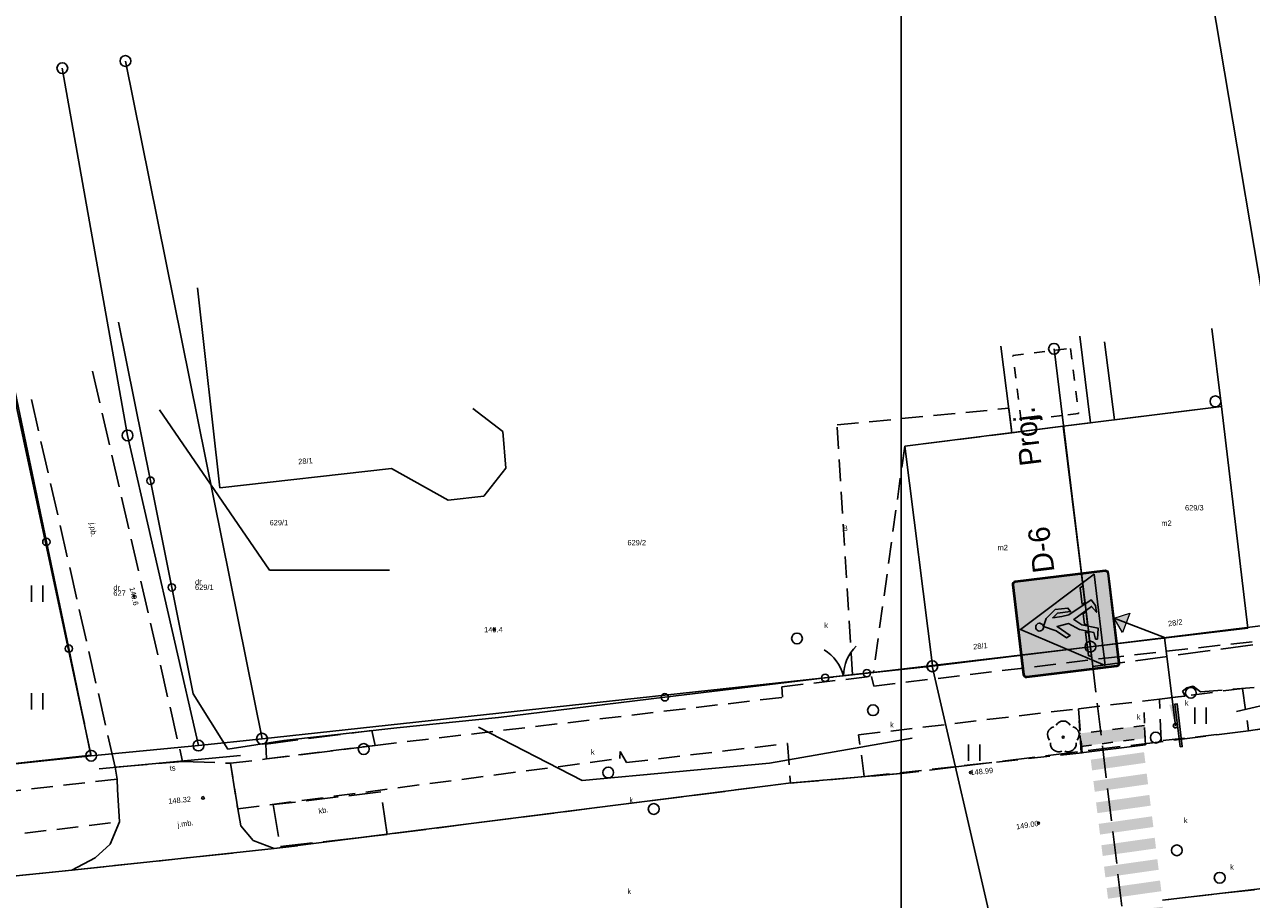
# Model space of a CAD drawing. Extents: x 7583285 to 7585126, y 6019995 to 6020809.
# Tile 35 of 54: x 7584259 to 7584315, y 6020701 to 6020741. Entities that reach past the tile are written whole.
import ezdxf
from ezdxf import colors
from ezdxf.entities.mleader import LeaderData, LeaderLine
from ezdxf.enums import TextEntityAlignment as Align
from ezdxf.math import Vec2, Vec3

# ---------------------------------------------------------------- set-up
doc = ezdxf.new("R2010")
doc.units = 0
doc.header["$MEASUREMENT"] = 0
for name, pattern in [('1_OTDI', [0]), ('1_OTKC', [1.5, 1, -0.5]), ('1_OTKJ', [2, 1.5, -0.5]), ('1_OTKK', [0]), ('1_OTKU', [2, 1.5, -0.5]), ('1_OTZI', [1.5, 1, -0.5]), ('1_OTZT', [1.5, 1, -0.5]), ('3', [1, 0.5, -0.5]), ('3_EGBU_A', [0]), ('3_EGBW', [0]), ('3_EGBW_W', [1, 0.5, -0.5]), ('4_SULO', [0]), ('4_SUPP_P', [2, 1.5, -0.5])]:
    doc.linetypes.add(name, pattern=pattern)
doc.layers.get('0').update_dxf_attribs({"linetype": 'CONTINUOUS', "lineweight": 5})
for name, color, linetype, lineweight in [('0 Krawężnik najazdowy', 6, 'CONTINUOUS', 30), ('0 obrzeże', 51, '3', 30), ('0 plytki integracyjne', 4, '3', 30), ('Dzialki', 3, 'CONTINUOUS', 25)]:
    doc.layers.add(name, color=color, linetype=linetype, lineweight=lineweight)
for name, color, linetype in [('0 ozn pionowe', 7, 'CONTINUOUS'), ('0 Ozn poziome', 7, 'CONTINUOUS'), ('EADTD_T_0', 216, 'CONTINUOUS'), ('EGBB_E_T_0', 7, 'CONTINUOUS'), ('EGBB_L_0', 36, '3_EGBU_A'), ('EGBE_L_1', 7, '3_EGBW'), ('EGBE_T_0', 7, 'CONTINUOUS'), ('Numery_dzialek', 7, 'CONTINUOUS'), ('Numery_uzytkow', 3, 'CONTINUOUS'), ('OTD_L_14', 7, '1_OTDI'), ('OTK_E_T_0', 7, 'CONTINUOUS'), ('OTK_E_T_3', 7, 'CONTINUOUS'), ('OTK_L_0', 7, '1_OTKJ'), ('OTK_L_1', 7, '1_OTKK'), ('OTK_L_2', 7, '1_OTKC'), ('OTK_L_4', 7, '1_OTKU'), ('OTO_L_0', 7, 'CONTINUOUS'), ('OTO_L_1', 7, 'CONTINUOUS'), ('OTR_T_0', 7, 'CONTINUOUS'), ('OTR_T_1', 7, 'CONTINUOUS'), ('OTZ_L_3', 7, '1_OTZT'), ('OTZ_T_0', 96, 'CONTINUOUS'), ('P_SUTP_L_0', 30, '4_SUPP_P'), ('Punkty', 7, 'CONTINUOUS'), ('SUGR_T_0', 52, 'CONTINUOUS'), ('SUK_E_T_4', 36, 'CONTINUOUS'), ('SUK_T_3', 36, 'CONTINUOUS'), ('SUL_L_1', 7, '4_SULO'), ('SUP_T_0', 7, 'CONTINUOUS'), ('SUTP_E_T_0', 30, 'CONTINUOUS')]:
    doc.layers.add(name, color=color, linetype=linetype)

# ---------------------------------------------------------------- blocks, each defined once
blk = doc.blocks.new('GRT')
at = {"linetype": 'Continuous'}
blk.add_circle((0, 0), 0.25, dxfattribs=at)
blk = doc.blocks.new('1_OTRN')
at = {"linetype": 'Continuous'}
blk.add_circle((0, 0), 0.045, dxfattribs=at)
blk = doc.blocks.new('1_OTRS')
at = {"linetype": 'Continuous'}
blk.add_circle((0, 0), 0.045, dxfattribs=at)
blk = doc.blocks.new('1_OTZL')
at = {"linetype": 'Continuous'}
blk.add_circle((0, 0), 0.045, dxfattribs=at)
for centre, start, end in [((0, 0.375), 30.1401, 149.8599), ((-0.357, 0.116), 102.1445, 221.86), ((0.357, 0.116), 318.14, 77.8555), ((-0.22, -0.303), 174.1482, 293.8542), ((0.22, -0.303), 246.1458, 5.8518)]:
    blk.add_arc(centre, 0.375, start, end, dxfattribs=at)
blk = doc.blocks.new('1_OTZT')
at = {"linetype": 'Continuous'}
for p, q in [((-0.2625, -0.375), (-0.2625, 0.375)), ((0.2625, -0.375), (0.2625, 0.375))]:
    blk.add_line(p, q, dxfattribs=at)
blk = doc.blocks.new('3_EGBP12_01')
at = {"linetype": 'Continuous'}
blk.add_circle((0, 0), 0.25, dxfattribs=at)
blk = doc.blocks.new('4_SUPS')
at = {"linetype": 'Continuous'}
blk.add_circle((0, 0), 0.0625, dxfattribs=at)
blk = doc.blocks.new('4_SUKS')
at = {"linetype": 'Continuous'}
blk.add_circle((0, 0), 0.25, dxfattribs=at)
blk = doc.blocks.new('4_SUPK')
at = {"linetype": 'Continuous'}
blk.add_circle((0, 0), 0.25, dxfattribs=at)
blk = doc.blocks.new('Słupek')
h = blk.add_hatch(color=256)
h.paths.add_polyline_path([(-50, -5), (0, -5), (50, -5), (50, -10), (-50, -10)])
h.paths.add_polyline_path([(5, 0, 1), (-5, 0, 1)])
at = {"color": 7}
blk.add_lwpolyline([(-50, -5), (50, -5), (50, -10), (-50, -10)], close=True, dxfattribs=at)
blk.add_circle((0, 0), 5, dxfattribs=at)
blk = doc.blocks.new('P_Opis_Pionowe')
for tag, p in [('Symbol', (0, 0)), ('Stan', (5, 0))]:
    blk.add_attdef(tag, p, '', height=1)
at = {"flags": 1}
for tag, p in [('Wielkość', (0, -1.2)), ('Odblaskowość', (0, -2.4)), ('Dodatkowe', (0, -3.6))]:
    blk.add_attdef(tag, p, '', height=1, dxfattribs=at)
blk = doc.blocks.new('Arrow')
blk.add_hatch(color=0).paths.add_polyline_path([(-0.16, -0.2), (0, 0), (0.16, -0.2)])
at = {"color": 0, "lineweight": -2}
blk.add_lwpolyline([(-0.16, -0.2), (0, 0), (0.16, -0.2)], close=True, dxfattribs=at)
blk = doc.blocks.new('D-6_')
at = {"true_color": 0x000000}
h = blk.add_hatch(color=18, dxfattribs=at)
h.dxf.hatch_style = 1
edge = h.paths.add_edge_path()
edge.add_line((-369, 382), (242, 993))
edge = h.paths.add_edge_path()
edge.add_line((-242, 255), (369, 866))
at = {"true_color": 0xffffff}
h = blk.add_hatch(color=7, dxfattribs=at)
h.dxf.hatch_style = 1
h.paths.add_polyline_path([(-450, 30, 0.414214), (-420, 0), (0, 0), (420, 0, 0.414214), (450, 30), (450, 870, 0.414214), (420, 900), (-420, 900, 0.414214), (-450, 870)])
h.paths.add_polyline_path([(-441, 30, 0.414214), (-420, 9), (420, 9, 0.414214), (441, 30), (441, 870, 0.414214), (420, 891), (-420, 891, 0.414214), (-441, 870)], flags=16)
h.paths.add_polyline_path([(-390, 240), (-390, 795), (-240, 795), (-240, 613), (90, 613), (90, 878), (293, 878), (293, 22), (90, 22), (90, 422), (-240, 422), (-240, 240)], flags=0)
h.paths.add_polyline_path([(-382, 248), (-382, 788), (-247, 788), (-247, 613), (-247, 248)], flags=0)
at = {"true_color": 0x1d1d1d}
h = blk.add_hatch(color=250, dxfattribs=at)
h.dxf.hatch_style = 1
h.paths.add_polyline_path([(-420, 9), (420, 9, 0.414214), (441, 30), (441, 870, 0.414214), (420, 891), (-420, 891, 0.414214), (-441, 870), (-441, 30, 0.414214)])
at = {"true_color": 0xffffff}
h = blk.add_hatch(color=7, dxfattribs=at)
h.dxf.hatch_style = 1
h.paths.add_polyline_path([(-426, 135), (0, 876), (426, 135)])
at = {"true_color": 0x000000}
h = blk.add_hatch(color=18, dxfattribs=at)
h.dxf.hatch_style = 1
h.paths.add_polyline_path([(-175, 195), (-175, 177), (-74, 158), (-27, 306), (31, 373), (133, 194), (73, 157), (135, 157), (195, 192), (79, 414), (72, 481), (72, 565), (108, 517), (108, 393), (144, 414), (144, 535), (72, 628), (0, 661), (-54, 547), (-128, 461), (-111, 424), (-14, 535), (0, 427), (-67, 333), (-110, 204)])
h.paths.add_polyline_path([(-331, 252), (-317, 279), (-97, 279), (-106, 252)])
h.paths.add_polyline_path([(36, 697, 2.414214), (0, 661, 0.414214)])
h.paths.add_polyline_path([(162, 279), (176, 252), (331, 252), (317, 279)])
h.paths.add_polyline_path([(-33, 252), (-24, 279), (72, 279), (88, 252)])
at = {"color": 7, "true_color": 0xffffff}
for points in [[(-420, 0), (420, 0, 0.414214), (450, 30), (450, 870, 0.414214), (420, 900), (-420, 900, 0.414214), (-450, 870), (-450, 30, 0.414214)], [(-420, 9), (420, 9, 0.414214), (441, 30), (441, 870, 0.414214), (420, 891), (-420, 891, 0.414214), (-441, 870), (-441, 30, 0.414214), (-420, 9)]]:
    blk.add_lwpolyline(points, format="xyb", close=True, dxfattribs=at)
blk.add_lwpolyline([(-426, 135), (0, 876), (426, 135)], close=True, dxfattribs=at)
at = {"color": 18, "true_color": 0x000000}
blk.add_lwpolyline([(36, 697, 2.414214), (0, 661, 0.414214)], format="xyb", close=True, dxfattribs=at)
for points in [[(-175, 195), (-175, 177), (-74, 158), (-27, 306), (31, 373), (133, 194), (73, 157), (135, 157), (195, 192), (79, 414), (72, 481), (72, 565), (108, 517), (108, 393), (144, 414), (144, 535), (72, 628), (0, 661), (-54, 547), (-128, 461), (-111, 424), (-14, 535), (0, 427), (-67, 333), (-110, 204)], [(-331, 252), (-317, 279), (-97, 279), (-106, 252)], [(-33, 252), (-24, 279), (72, 279), (88, 252)], [(162, 279), (176, 252), (331, 252), (317, 279)]]:
    blk.add_lwpolyline(points, close=True, dxfattribs=at)

msp = doc.modelspace()

# ---------------------------------------------------------------- hatches: boundary and pattern name
at = {"lineweight": 30}
h = msp.add_hatch(color=256, dxfattribs=at)
h.dxf.hatch_style = 1
h.set_gradient(color1=(255, 255, 127), color2=(239, 239, 119), one_color=1, tint=0.47)
h.paths.add_polyline_path([(7583780.111, 6020701.618), (7583783.726, 6020701.489), (7583783.726, 6020701.489), (7583783.726, 6020702.089), (7583779.648, 6020702.23), (7583779.629, 6020701.63)])
h.paths.add_polyline_path([(7584308.564, 6020707.89), (7584310.556, 6020708.14), (7584310.532, 6020708.739), (7584308.492, 6020708.484), (7584308.564, 6020707.89)])
h.paths.add_polyline_path([(7583779.62, 6020691.74), (7583779.62, 6020691.14), (7583783.62, 6020691.14), (7583783.62, 6020691.74)])
h.paths.add_polyline_path([(7584309.582, 6020699.502), (7584311.44, 6020699.733), (7584311.368, 6020700.323), (7584311.368, 6020700.323), (7584309.509, 6020700.096), (7584309.582, 6020699.502)])
h.paths.add_polyline_path([(7584307.605, 6020707.769), (7584308.564, 6020707.89), (7584308.492, 6020708.484), (7584307.555, 6020708.367)])
h.paths.add_polyline_path([(7584308.926, 6020700.025), (7584308.999, 6020699.43), (7584309.582, 6020699.502), (7584309.509, 6020700.096)])
at = {"layer": '0 Ozn poziome', "lineweight": 25}
for points in [[(7584310.509, 6020707.496), (7584308.034, 6020707.146), (7584308.096, 6020706.65), (7584310.571, 6020707)], [(7584310.633, 6020706.504), (7584308.157, 6020706.153), (7584308.219, 6020705.657), (7584310.694, 6020706.008)], [(7584310.756, 6020705.511), (7584308.281, 6020705.161), (7584308.342, 6020704.665), (7584310.818, 6020705.015)], [(7584310.879, 6020704.519), (7584308.404, 6020704.168), (7584308.466, 6020703.672), (7584310.941, 6020704.023)], [(7584311.003, 6020703.526), (7584308.527, 6020703.176), (7584308.589, 6020702.68), (7584311.064, 6020703.03)], [(7584311.126, 6020702.534), (7584308.651, 6020702.183), (7584308.713, 6020701.687), (7584311.188, 6020702.038)], [(7584311.25, 6020701.541), (7584308.774, 6020701.191), (7584308.836, 6020700.695), (7584311.311, 6020701.045)]]:
    msp.add_hatch(color=256, dxfattribs=at).paths.add_polyline_path(points)

# ---------------------------------------------------------------- linework, layer by layer
at = {"lineweight": 9}
for points in [[(7584299.239, 6020643.695), (7584089.239, 6020643.695), (7584089.239, 6020792.195), (7584299.239, 6020792.195), (7584299.239, 6020643.695)], [(7584509.239, 6020643.695), (7584299.239, 6020643.695), (7584299.239, 6020792.195), (7584509.239, 6020792.195), (7584509.239, 6020643.695)]]:
    msp.add_lwpolyline(points, dxfattribs=at)
at = {"layer": '0 Krawężnik najazdowy', "lineweight": 30}
msp.add_line((7584310.569, 6020707.836), (7584307.592, 6020707.466), dxfattribs=at)
at = {"layer": '0 obrzeże', "lineweight": 30}
for p, q in [((7584310.569, 6020707.84), (7584310.487, 6020709.817)), ((7584307.592, 6020707.466), (7584307.46, 6020709.51)), ((7584310.556, 6020708.14), (7584310.532, 6020708.739)), ((7584307.572, 6020707.765), (7584307.534, 6020708.364)), ((7584307.592, 6020707.466), (7584307.572, 6020707.765))]:
    msp.add_line(p, q, dxfattribs=at)
at = {"layer": '0 plytki integracyjne', "lineweight": 30}
for p, q in [((7584310.532, 6020708.739), (7584307.534, 6020708.364)), ((7584307.572, 6020707.765), (7584310.556, 6020708.14))]:
    msp.add_line(p, q, dxfattribs=at)
at = {"layer": 'Dzialki'}
for p, q in [((7584253, 6020747.62), (7584261.64, 6020707.33)), ((7584318.52, 6020713.67), (7584313.2, 6020745.22)), ((7584260.3, 6020739.23), (7584263.33, 6020722.19)), ((7584263.23, 6020739.56), (7584269.57, 6020708.12)), ((7584306.33, 6020726.21), (7584308.02, 6020712.39)), ((7584263.33, 6020722.19), (7584266.62, 6020707.8)), ((7584318.52, 6020713.67), (7584308.02, 6020712.39)), ((7584308.02, 6020712.39), (7584300.68, 6020711.48)), ((7584300.68, 6020711.48), (7584269.57, 6020708.12)), ((7584300.68, 6020711.48), (7584303.97, 6020697.25)), ((7584269.57, 6020708.12), (7584266.62, 6020707.8)), ((7584266.62, 6020707.8), (7584261.64, 6020707.33)), ((7584261.64, 6020707.33), (7584242.93, 6020705.3))]:
    msp.add_line(p, q, dxfattribs=at)
at = {"layer": 'EGBB_L_0', "linetype": '3_EGBU_A'}
for p, q in [((7584266.57, 6020729.04), (7584267.61, 6020719.76)), ((7584280.74, 6020722.38), (7584279.36, 6020723.44)), ((7584306.76, 6020722.62), (7584314.1, 6020723.53)), ((7584314.1, 6020723.53), (7584315.32, 6020713.25)), ((7584280.89, 6020720.67), (7584280.74, 6020722.38)), ((7584306.76, 6020722.62), (7584299.4, 6020721.69)), ((7584308.02, 6020712.38), (7584306.76, 6020722.62)), ((7584299.4, 6020721.69), (7584300.69, 6020711.51)), ((7584267.61, 6020719.76), (7584275.58, 6020720.66)), ((7584275.58, 6020720.66), (7584278.21, 6020719.18)), ((7584279.87, 6020719.38), (7584280.89, 6020720.67)), ((7584278.21, 6020719.18), (7584279.87, 6020719.38)), ((7584315.32, 6020713.25), (7584308.02, 6020712.38)), ((7584300.69, 6020711.51), (7584308.02, 6020712.38))]:
    msp.add_line(p, q, dxfattribs=at)
at = {"layer": 'EGBE_L_1', "linetype": '3_EGBW'}
for p, q in [((7584307.53, 6020726.79), (7584308.03, 6020722.77)), ((7584304.37, 6020722.31), (7584303.86, 6020726.33)), ((7584308.03, 6020722.77), (7584306.76, 6020722.62)), ((7584306.76, 6020722.62), (7584304.37, 6020722.31))]:
    msp.add_line(p, q, dxfattribs=at)
at = {"layer": 'EGBE_L_1', "linetype": '3_EGBW_W'}
for p, q in [((7584304.42, 6020725.9), (7584307.09, 6020726.23)), ((7584307.09, 6020726.23), (7584307.47, 6020723.21)), ((7584304.8, 6020722.87), (7584304.42, 6020725.9)), ((7584306.7, 6020723.11), (7584304.8, 6020722.87)), ((7584307.47, 6020723.21), (7584306.7, 6020723.11))]:
    msp.add_line(p, q, dxfattribs=at)
at = {"layer": 'Numery_dzialek', "linetype": 'Continuous'}
for p, q in [((7584264.807, 6020723.384), (7584269.918, 6020715.933)), ((7584269.918, 6020715.933), (7584275.492, 6020715.933))]:
    msp.add_line(p, q, dxfattribs=at)
at = {"layer": 'OTD_L_14', "linetype": '1_OTDI'}
for p, q in [((7584313.65, 6020727.15), (7584314.1, 6020723.53)), ((7584309.13, 6020722.91), (7584308.68, 6020726.53)), ((7584314.1, 6020723.53), (7584309.13, 6020722.91))]:
    msp.add_line(p, q, dxfattribs=at)
at = {"layer": 'OTK_L_0', "linetype": '1_OTKJ'}
for p, q in [((7584261.7, 6020725.17), (7584265.88, 6020707.07)), ((7584262.75, 6020706.8), (7584258.77, 6020724.29)), ((7584321.22, 6020709.39), (7584315.36, 6020708.48)), ((7584315.36, 6020708.48), (7584302.04, 6020706.85)), ((7584262.75, 6020706.8), (7584265.88, 6020707.07)), ((7584262.84, 6020706.24), (7584262.75, 6020706.8)), ((7584265.88, 6020707.07), (7584268.11, 6020706.98)), ((7584268.11, 6020706.98), (7584268.44, 6020704.86)), ((7584302.04, 6020706.85), (7584299.38, 6020706.52)), ((7584262.96, 6020704.26), (7584262.84, 6020706.24)), ((7584299.38, 6020706.52), (7584294, 6020706.05)), ((7584293.04, 6020705.93), (7584270.14, 6020703.02)), ((7584294, 6020706.05), (7584293.04, 6020705.93)), ((7584355.38, 6020705.63), (7584311.36, 6020700.63)), ((7584268.44, 6020704.86), (7584268.58, 6020704.08)), ((7584262.52, 6020703.23), (7584262.96, 6020704.26)), ((7584268.58, 6020704.08), (7584269.16, 6020703.4)), ((7584269.16, 6020703.4), (7584270.14, 6020703.02)), ((7584260.74, 6020702.02), (7584270.14, 6020703.02)), ((7584261.83, 6020702.6), (7584262.52, 6020703.23)), ((7584260.74, 6020702.02), (7584261.83, 6020702.6)), ((7584260.74, 6020702.02), (7584249.39, 6020700.85))]:
    msp.add_line(p, q, dxfattribs=at)
at = {"layer": 'OTK_L_1', "linetype": '1_OTKK'}
for p, q in [((7584315.36, 6020708.48), (7584321.22, 6020709.39)), ((7584294, 6020706.05), (7584299.38, 6020706.52)), ((7584270.14, 6020703.02), (7584293.04, 6020705.93)), ((7584293.04, 6020705.93), (7584294, 6020706.05)), ((7584336.14, 6020703.51), (7584311.36, 6020700.63)), ((7584265.95, 6020702.57), (7584270.14, 6020703.02)), ((7584260.74, 6020702.02), (7584265.95, 6020702.57)), ((7584250.38, 6020700.96), (7584260.74, 6020702.02))]:
    msp.add_line(p, q, dxfattribs=at)
at = {"layer": 'OTK_L_2', "linetype": '1_OTKC'}
for p, q in [((7584296.26, 6020722.68), (7584304.23, 6020723.45)), ((7584304.23, 6020723.45), (7584304.37, 6020722.31)), ((7584296.98, 6020711.09), (7584296.26, 6020722.68)), ((7584304.37, 6020722.31), (7584299.4, 6020721.69)), ((7584299.4, 6020721.69), (7584297.95, 6020711.2)), ((7584308.57, 6020711.84), (7584316.4, 6020712.72)), ((7584297.97, 6020710.56), (7584308.57, 6020711.84)), ((7584293.69, 6020710.53), (7584297.86, 6020711.01)), ((7584297.95, 6020711.2), (7584296.98, 6020711.09)), ((7584297.86, 6020711.01), (7584297.97, 6020710.56)), ((7584293.73, 6020710.04), (7584293.69, 6020710.53)), ((7584312.3, 6020710.32), (7584312.49, 6020710.48)), ((7584312.41, 6020710.1), (7584312.3, 6020710.32)), ((7584312.49, 6020710.48), (7584312.79, 6020710.55)), ((7584312.79, 6020710.55), (7584313.13, 6020710.29)), ((7584313.13, 6020710.29), (7584316.68, 6020710.58)), ((7584274.82, 6020707.81), (7584293.73, 6020710.04)), ((7584307.46, 6020709.51), (7584311.22, 6020709.96)), ((7584311.22, 6020709.96), (7584312.08, 6020710.06)), ((7584312.08, 6020710.06), (7584312.41, 6020710.1)), ((7584297.26, 6020708.3), (7584307.46, 6020709.51)), ((7584297.52, 6020706.36), (7584297.26, 6020708.3)), ((7584269.78, 6020707.18), (7584274.82, 6020707.81)), ((7584286.17, 6020707.2), (7584286.2, 6020707.53)), ((7584286.2, 6020707.53), (7584286.48, 6020707.01)), ((7584286.48, 6020707.01), (7584293.96, 6020707.9)), ((7584293.96, 6020707.9), (7584294.1, 6020706.06)), ((7584268.11, 6020706.98), (7584269.78, 6020707.18)), ((7584268.44, 6020704.86), (7584268.11, 6020706.98)), ((7584268.44, 6020704.86), (7584286.17, 6020707.2)), ((7584262.84, 6020706.24), (7584229.93, 6020702.51)), ((7584262.96, 6020704.26), (7584262.84, 6020706.24)), ((7584294.1, 6020706.06), (7584297.52, 6020706.36)), ((7584230.26, 6020700.38), (7584262.96, 6020704.26))]:
    msp.add_line(p, q, dxfattribs=at)
at = {"layer": 'OTK_L_4', "linetype": '1_OTKU'}
for p, q in [((7584269.74, 6020707.87), (7584274.67, 6020708.5)), ((7584274.67, 6020708.5), (7584274.82, 6020707.81)), ((7584269.78, 6020707.18), (7584269.74, 6020707.87)), ((7584274.82, 6020707.81), (7584269.78, 6020707.18)), ((7584275.09, 6020705.65), (7584270.08, 6020705.06)), ((7584275.38, 6020703.67), (7584275.09, 6020705.65)), ((7584270.08, 6020705.06), (7584270.42, 6020703.12)), ((7584270.42, 6020703.12), (7584275.38, 6020703.67))]:
    msp.add_line(p, q, dxfattribs=at)
at = {"layer": 'OTO_L_0'}
for p, q in [((7584262.91, 6020727.44), (7584264.39, 6020720.09)), ((7584258.03, 6020724.59), (7584259.56, 6020717.25)), ((7584264.39, 6020720.09), (7584265.38, 6020715.14)), ((7584259.56, 6020717.25), (7584260.6, 6020712.3)), ((7584265.38, 6020715.14), (7584266.38, 6020710.2)), ((7584260.6, 6020712.3), (7584261.63, 6020707.35)), ((7584300.69, 6020711.51), (7584297.64, 6020711.16)), ((7584295.71, 6020710.94), (7584288.27, 6020710.04)), ((7584266.38, 6020710.2), (7584267.99, 6020707.63)), ((7584288.27, 6020710.04), (7584280.55, 6020709.11)), ((7584280.55, 6020709.11), (7584275.82, 6020708.63)), ((7584275.82, 6020708.63), (7584270.59, 6020708.04)), ((7584270.59, 6020708.04), (7584267.99, 6020707.63)), ((7584261.63, 6020707.35), (7584254.17, 6020706.54))]:
    msp.add_line(p, q, dxfattribs=at)
for centre in [(7584264.39, 6020720.09), (7584259.56, 6020717.25), (7584265.38, 6020715.14), (7584260.6, 6020712.3), (7584288.27, 6020710.04)]:
    msp.add_circle(centre, 0.17, dxfattribs=at)
at = {"layer": 'OTO_L_1'}
for p, q in [((7584295.71, 6020710.94), (7584296.06, 6020710.98)), ((7584295.81, 6020710.96), (7584297.3, 6020711.13)), ((7584297.3, 6020711.13), (7584297.64, 6020711.16))]:
    msp.add_line(p, q, dxfattribs=at)
for centre in [(7584297.64, 6020711.16), (7584295.71, 6020710.94)]:
    msp.add_circle(centre, 0.17, dxfattribs=at)
for centre, start, end in [((7584294.617, 6020710.542), 14.4407, 58.5151), ((7584298.553, 6020710.99), 134.4774, 178.5518)]:
    msp.add_arc(centre, 2, start, end, dxfattribs=at)
at = {"layer": 'OTZ_L_3', "linetype": '1_OTZI'}
for p, q in [((7584261.63, 6020707.35), (7584258.03, 6020724.59)), ((7584312.7, 6020710.14), (7584315.08, 6020710.45)), ((7584315.08, 6020710.45), (7584315.36, 6020708.48)), ((7584311.22, 6020709.96), (7584312.7, 6020710.14)), ((7584311.3, 6020708.02), (7584311.22, 6020709.96)), ((7584297.26, 6020708.3), (7584307.46, 6020709.51)), ((7584307.46, 6020709.51), (7584307.63, 6020707.47)), ((7584315.36, 6020708.48), (7584311.3, 6020708.02)), ((7584297.52, 6020706.36), (7584297.26, 6020708.3)), ((7584246.63, 6020705.7), (7584261.63, 6020707.35)), ((7584307.63, 6020707.47), (7584297.52, 6020706.36))]:
    msp.add_line(p, q, dxfattribs=at)
at = {"layer": 'P_SUTP_L_0', "linetype": '4_SUPP_P'}
for p, q in [((7584308.13, 6020711.47), (7584319.43, 6020713)), ((7584308.13, 6020711.47), (7584308.02, 6020712.38)), ((7584309.72, 6020698.36), (7584308.13, 6020711.47))]:
    msp.add_line(p, q, dxfattribs=at)
at = {"layer": 'SUL_L_1', "linetype": '4_SULO'}
for p, q in [((7584314.8, 6020709.38), (7584320.37, 6020710.69)), ((7584284.43, 6020706.18), (7584279.62, 6020708.65)), ((7584299.75, 6020708.15), (7584293.12, 6020706.98)), ((7584262.01, 6020706.72), (7584268.57, 6020707.34)), ((7584293.12, 6020706.98), (7584284.43, 6020706.18))]:
    msp.add_line(p, q, dxfattribs=at)

# ---------------------------------------------------------------- block references
at = {"layer": '0 ozn pionowe', "lineweight": 0, "rotation": 96.93434888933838}
msp.add_blockref('P_Opis_Pionowe', (7584306.355, 6020715.874), dxfattribs=at).add_auto_attribs({'Symbol': 'D-6', 'Stan': 'Proj.'})
at = {"layer": '0 ozn pionowe', "lineweight": 0}
for name, p, xscale, yscale, zscale, rotation in [('D-6_', (7584309.118, 6020713.717), 0.005, 0.005, 0.005, 96.93434888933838), ('Arrow', (7584309.118, 6020713.717), 3, 3, 3, 68.86456178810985), ('Słupek', (7584311.962, 6020708.721), 0.02, 0.02, 0.02, 96.93434888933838)]:
    msp.add_blockref(name, p, dxfattribs=dict(at, xscale=xscale, yscale=yscale, zscale=zscale, rotation=rotation))
at = {"layer": 'EGBE_T_0'}
msp.add_blockref('3_EGBP12_01', (7584313.82, 6020723.77), dxfattribs=at)
at = {"layer": 'OTR_T_0', "rotation": 0.413845}
for p in [(7584302.45, 6020706.55), (7584305.61, 6020704.2)]:
    msp.add_blockref('1_OTRS', p, dxfattribs=at)
at = {"layer": 'OTR_T_1', "rotation": 0.413845}
for p in [(7584263.63, 6020714.73), (7584280.34, 6020713.18)]:
    msp.add_blockref('1_OTRN', p, dxfattribs=at)
at = {"layer": 'OTZ_L_3'}
for p in [(7584259.13, 6020714.85), (7584259.13, 6020709.85), (7584313.13, 6020709.19), (7584313.13, 6020709.19), (7584302.63, 6020707.47)]:
    msp.add_blockref('1_OTZT', p, dxfattribs=at)
at = {"layer": 'OTZ_T_0'}
msp.add_blockref('1_OTZL', (7584306.76, 6020708.19), dxfattribs=at)
at = {"layer": 'Punkty'}
for p in [(7584263.23, 6020739.56), (7584260.3, 6020739.23), (7584306.33, 6020726.21), (7584263.33, 6020722.19), (7584308.02, 6020712.39), (7584300.68, 6020711.48), (7584266.62, 6020707.8), (7584269.57, 6020708.12), (7584261.64, 6020707.33)]:
    msp.add_blockref('GRT', p, dxfattribs=at)
at = {"layer": 'SUGR_T_0'}
msp.add_blockref('4_SUPS', (7584266.83, 6020705.37), dxfattribs=at)
at = {"layer": 'SUK_T_3'}
for p in [(7584294.4, 6020712.77), (7584312.68, 6020710.25), (7584297.93, 6020709.44), (7584311.05, 6020708.17), (7584285.64, 6020706.55), (7584287.75, 6020704.86), (7584312.03, 6020702.94), (7584314.02, 6020701.67)]:
    msp.add_blockref('4_SUKS', p, dxfattribs=at)
at = {"layer": 'SUP_T_0'}
msp.add_blockref('4_SUPK', (7584274.29, 6020707.64), dxfattribs=at)

# ---------------------------------------------------------------- texts
at = {"layer": 'EADTD_T_0'}
for s, rotation, p in [('28/1', 4.2759, (7584271.26, 6020720.85)), ('28/2', 7.9328, (7584311.64, 6020713.33)), ('28/1', 5.7928, (7584302.59, 6020712.26))]:
    msp.add_text(s, height=0.25, rotation=rotation, dxfattribs=at).set_placement(p)
at = {"layer": 'EGBB_E_T_0'}
for p in [(7584311.55, 6020718.12), (7584303.95, 6020716.99)]:
    msp.add_text('m2', height=0.25, dxfattribs=at).set_placement(p, align=Align.MIDDLE)
at = {"layer": 'Numery_dzialek'}
for s, p in [('629/3', (7584312.41, 6020718.96)), ('629/1', (7584269.92, 6020718.27)), ('629/2', (7584286.53, 6020717.34)), ('627', (7584262.67, 6020715)), ('629/1', (7584266.46, 6020715.27))]:
    msp.add_text(s, height=0.25, dxfattribs=at).set_placement(p, align=Align.TOP_LEFT)
at = {"layer": 'Numery_uzytkow'}
for s, p in [('B', (7584296.53, 6020717.76)), ('dr', (7584266.46, 6020715.27)), ('dr', (7584262.67, 6020715))]:
    msp.add_text(s, height=0.25, dxfattribs=at).set_placement(p)
at = {"layer": 'OTK_E_T_0'}
for s, rotation, p in [('j.pb.', 276.009, (7584261.7, 6020717.81)), ('j.mb.', 8.2858, (7584266.02, 6020704.15))]:
    msp.add_text(s, height=0.25, rotation=rotation, dxfattribs=at).set_placement(p, align=Align.MIDDLE)
at = {"layer": 'OTK_E_T_3'}
msp.add_text('kb.', height=0.25, rotation=10.4692, dxfattribs=at).set_placement((7584272.42, 6020704.8), align=Align.MIDDLE)
at = {"layer": 'OTR_T_0'}
msp.add_text('148.99', height=0.25, rotation=5.7802, dxfattribs=at).set_placement((7584302.45, 6020706.55), align=Align.MIDDLE_LEFT)
msp.add_text('149.00', height=0.25, rotation=9.243, dxfattribs=at).set_placement((7584305.61, 6020704.2), align=Align.MIDDLE_RIGHT)
at = {"layer": 'OTR_T_1'}
for s, rotation, p in [('149.6', 282.5122, (7584263.63, 6020714.73)), ('149.4', 0.4138, (7584280.31, 6020713.18))]:
    msp.add_text(s, height=0.25, rotation=rotation, dxfattribs=at).set_placement(p, align=Align.MIDDLE)
at = {"layer": 'SUGR_T_0'}
msp.add_text('148.32', height=0.25, rotation=5.6074, dxfattribs=at).set_placement((7584266.27, 6020705.32), align=Align.MIDDLE_RIGHT)
at = {"layer": 'SUK_E_T_4'}
for p in [(7584295.84, 6020713.51), (7584312.57, 6020709.91), (7584298.89, 6020708.89), (7584285.01, 6020707.63)]:
    msp.add_text('k', height=0.25, dxfattribs=at).set_placement(p, align=Align.TOP_RIGHT)
for p in [(7584310.17, 6020709.26), (7584286.62, 6020705.4)]:
    msp.add_text('k', height=0.25, dxfattribs=at).set_placement(p, align=Align.TOP_LEFT)
for p in [(7584312.53, 6020704.33), (7584286.7, 6020701.04)]:
    msp.add_text('k', height=0.25, dxfattribs=at).set_placement(p, align=Align.MIDDLE_RIGHT)
msp.add_text('k', height=0.25, dxfattribs=at).set_placement((7584314.5, 6020702.05))
at = {"layer": 'SUTP_E_T_0'}
msp.add_text('ts', height=0.25, rotation=5.6702, dxfattribs=at).set_placement((7584265.42, 6020706.76), align=Align.MIDDLE)

# ---------------------------------------------------------------- leaders
at = {"layer": '0 ozn pionowe', "lineweight": 0}
ml = msp.add_multileader_mtext('Standard', dxfattribs=at)
ml.set_content('')
ml.set_leader_properties()
ml.build(insert=Vec2(0, 0))
ml.multileader.update_dxf_attribs({"has_dogleg": 0, "dogleg_length": 2, "arrow_head_size": 0})
ctx = ml.context
ctx.base_point, ctx.char_height, ctx.arrow_head_size, ctx.landing_gap_size = Vec3(0, 0), 0.2, 0, 0.4
notes = []
notes.append((ctx, [(0, (1, 1, 0), (7584311.118, 6020713.717), (-1, 0), 2, [(0, [(7584311.962, 6020708.721), (7584311.464, 6020712.81)], 256, [])])]))
ctx.mtext, ml.multileader.dxf.content_type = None, 0
for ctx, leaders in notes:
    for number, flags, end, landing, length, lines in leaders:
        leader = LeaderData()
        leader.index, (leader.has_last_leader_line, leader.has_dogleg_vector, leader.attachment_direction) = number, flags
        leader.last_leader_point, leader.dogleg_vector, leader.dogleg_length = Vec3(end), Vec3(landing), length
        for number, points, colour, breaks in lines:
            line = LeaderLine()
            line.index, line.vertices, line.color, line.breaks = number, Vec3.list(points), colors.encode_raw_color(colour), breaks
            leader.lines.append(line)
        ctx.leaders.append(leader)

doc.saveas('drawing.dxf')
